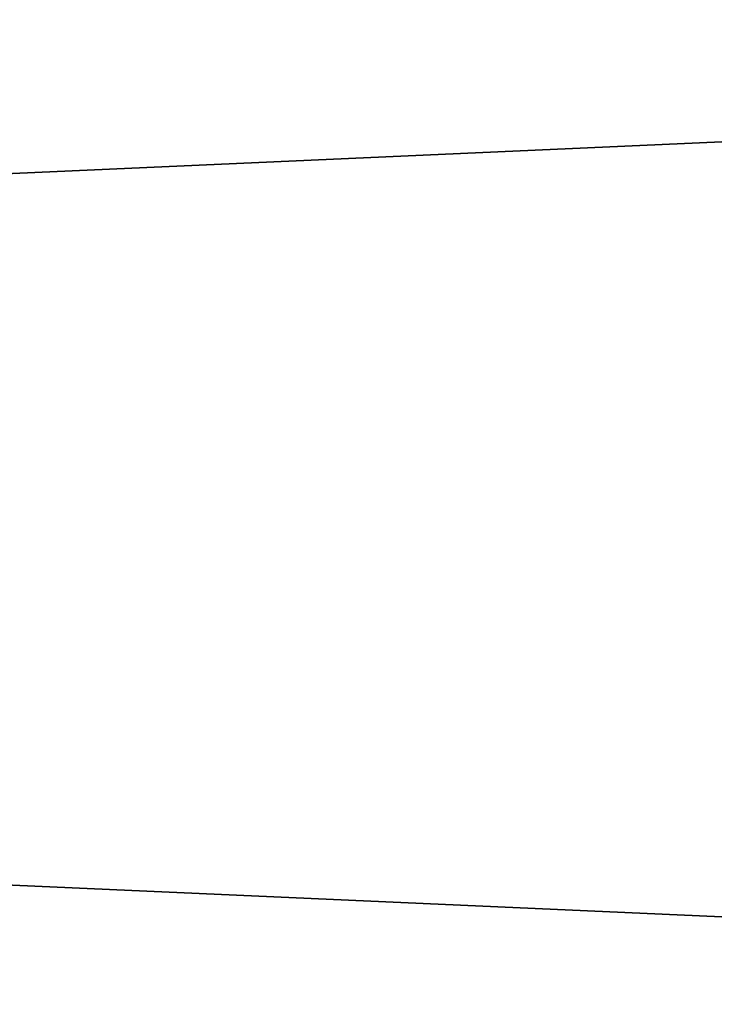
# Model space of a CAD drawing. Extents: x 0 to 1230, y 0 to 270.
# Tile 164 of 245: x 752 to 763, y 126 to 143. Entities that reach past the tile are written whole.
import ezdxf

# ---------------------------------------------------------------- set-up
doc = ezdxf.new("R2010")
doc.units = 0
doc.layers.get('0').update_dxf_attribs({"color": 13, "linetype": 'CONTINUOUS'})

# ---------------------------------------------------------------- blocks, each defined once
blk = doc.blocks.new('GROUP_22')
mesh = blk.add_polyface()
corners = [(319, 49), (1, 1), (1, 49), (319, 1)]
mesh.append_faces([[corners[k] for k in face] for face in [(0, 1, 2), (1, 0, 3)]], dxfattribs={"vtx0": -1})
mesh = blk.add_polyface()
corners = [(317, 3, 2), (3, 9.198, 2), (3, 3, 2), (3, 11.198, 2), (3, 47, 2), (317, 47, 2)]
mesh.append_faces([[corners[k] for k in face] for face in [(0, 1, 2), (4, 0, 5)]], dxfattribs={"vtx0": -1})
mesh.append_faces([[corners[k] for k in face] for face in [(1, 0, 3), (3, 0, 4)]], dxfattribs={"vtx0": -1, "vtx1": -1})
blk = doc.blocks.new('GROUP_24')
blk.add_blockref('GROUP_22', (1.353, 0))
blk = doc.blocks.new('GROUP_15')
mesh = blk.add_polyface()
corners = [(1079, 1, 50), (1, 49, 50), (1, 1, 50), (1079, 49, 50)]
mesh.append_faces([[corners[k] for k in face] for face in [(0, 1, 2), (1, 0, 3)]], dxfattribs={"vtx0": -1})
mesh = blk.add_polyface()
corners = [(1079, 49), (1, 1), (1, 49), (1079, 1)]
mesh.append_faces([[corners[k] for k in face] for face in [(0, 1, 2), (1, 0, 3)]], dxfattribs={"vtx0": -1})
blk = doc.blocks.new('GROUP_25')
for name, p in [('GROUP_24', (453.762, 110.012, 854.04)), ('GROUP_15', (75.115, 109.512, 154.04))]:
    blk.add_blockref(name, p)

msp = doc.modelspace()

# ---------------------------------------------------------------- block references
msp.add_blockref('GROUP_25', (0, 0))

doc.saveas('drawing.dxf')
